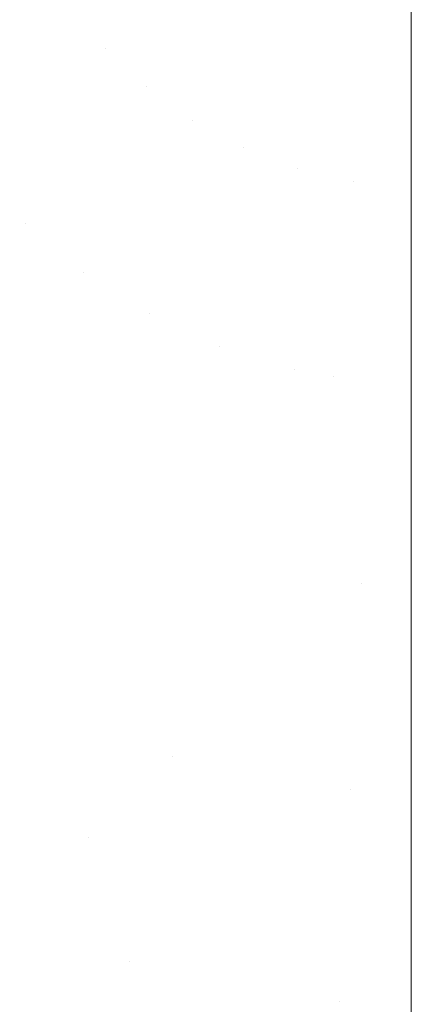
# Model space of a CAD drawing. Header units: centimetres. Extents: x -21.6 to 22.7, y 3.4 to 5.2.
# Tile 29 of 256: x -21.5103 to -21.50342, y 3.47601 to 3.49332. Entities that reach past the tile are written whole.
import ezdxf

# ---------------------------------------------------------------- set-up
doc = ezdxf.new("R2010")
doc.units = ezdxf.units.CM
doc.header["$LTSCALE"] = 2.54
doc.layers.add('Lucido design-1', color=7, linetype='Continuous')

# ---------------------------------------------------------------- blocks, each defined once
blk = doc.blocks.new('Gruppo-4-1')
at = {"color": 7, "linetype": 'Continuous', "lineweight": 9}
for points, invisible_edges in [([(-21.509413, 3.493552, -1872.215997), (-21.508785, 3.492819, -1872.215997), (-21.506945, 3.495356, -1872.215722), (-21.507357, 3.495838, -1872.215722)], 15), ([(-21.507357, 3.495838, -1873.015306), (-21.506945, 3.495356, -1873.015306), (-21.508785, 3.492819, -1873.015031), (-21.509413, 3.493552, -1873.015031)], 15), ([(-21.506473, 3.494914, -1872.215722), (-21.506945, 3.495356, -1872.215722), (-21.508785, 3.492819, -1872.215997), (-21.508067, 3.492146, -1872.215997)], 15), ([(-21.508067, 3.492146, -1873.015031), (-21.508785, 3.492819, -1873.015031), (-21.506945, 3.495356, -1873.015306), (-21.506473, 3.494914, -1873.015306)], 15), ([(-21.512852, 3.493319, -1872.216399), (-21.512249, 3.492247, -1872.216399), (-21.509947, 3.494325, -1872.215997), (-21.510393, 3.495117, -1872.215997)], 15), ([(-21.510393, 3.495117, -1873.015031), (-21.509947, 3.494325, -1873.015031), (-21.512249, 3.492247, -1873.014629), (-21.512852, 3.493319, -1873.014629)], 15), ([(-21.508067, 3.492146, -1872.215997), (-21.507261, 3.491554, -1872.215997), (-21.505944, 3.494525, -1872.215722), (-21.506473, 3.494914, -1872.215722)], 15), ([(-21.506473, 3.494914, -1873.015306), (-21.505944, 3.494525, -1873.015306), (-21.507261, 3.491554, -1873.015031), (-21.508067, 3.492146, -1873.015031)], 15), ([(-21.505363, 3.494205, -1872.215722), (-21.505944, 3.494525, -1872.215722), (-21.507261, 3.491554, -1872.215997), (-21.506377, 3.491066, -1872.215997)], 15), ([(-21.506377, 3.491066, -1873.015031), (-21.507261, 3.491554, -1873.015031), (-21.505944, 3.494525, -1873.015306), (-21.505363, 3.494205, -1873.015306)], 15), ([(-21.509413, 3.493552, -1872.215997), (-21.509947, 3.494325, -1872.215997), (-21.512249, 3.492247, -1872.216399), (-21.511526, 3.491203, -1872.216399)], 15), ([(-21.511526, 3.491203, -1873.014629), (-21.512249, 3.492247, -1873.014629), (-21.509947, 3.494325, -1873.015031), (-21.509413, 3.493552, -1873.015031)], 15), ([(-21.506377, 3.491066, -1872.215997), (-21.50543, 3.490702, -1872.215997), (-21.504742, 3.493965, -1872.215722), (-21.505363, 3.494205, -1872.215722)], 15), ([(-21.505363, 3.494205, -1873.015306), (-21.504742, 3.493965, -1873.015306), (-21.50543, 3.490702, -1873.015031), (-21.506377, 3.491066, -1873.015031)], 15), ([(-21.504742, 3.493965, -1872.215722), (-21.50543, 3.490702, -1872.215997), (-21.503423, 3.491496, -1872.215895)], 11), ([(-21.503423, 3.491496, -1873.015134), (-21.50543, 3.490702, -1873.015031), (-21.504742, 3.493965, -1873.015306)], 11), ([(-21.503423, 3.491496, -1872.215895), (-21.503423, 3.493769, -1872.215746), (-21.504742, 3.493965, -1872.215722)], 10), ([(-21.504742, 3.493965, -1873.015306), (-21.503423, 3.493769, -1873.015282), (-21.503423, 3.491496, -1873.015134)], 9), ([(22.630348, 3.493769, -1873.015282), (22.630348, 3.491496, -1873.015134), (-21.503423, 3.491496, -1873.015134), (-21.503423, 3.493769, -1873.015282)], 10), ([(-21.508785, 3.492819, -1872.215997), (-21.509413, 3.493552, -1872.215997), (-21.511526, 3.491203, -1872.216399), (-21.511117, 3.490699, -1872.216399)], 15), ([(-21.511117, 3.490699, -1873.014629), (-21.511526, 3.491203, -1873.014629), (-21.509413, 3.493552, -1873.015031), (-21.508785, 3.492819, -1873.015031)], 15), ([(-21.511117, 3.490699, -1872.216399), (-21.510677, 3.490211, -1872.216399), (-21.508785, 3.492819, -1872.215997)], 11), ([(-21.508785, 3.492819, -1873.015031), (-21.510677, 3.490211, -1873.014629), (-21.511117, 3.490699, -1873.014629)], 11), ([(-21.508067, 3.492146, -1872.215997), (-21.508785, 3.492819, -1872.215997), (-21.510677, 3.490211, -1872.216399), (-21.510206, 3.489743, -1872.216399)], 15), ([(-21.510206, 3.489743, -1873.014629), (-21.510677, 3.490211, -1873.014629), (-21.508785, 3.492819, -1873.015031), (-21.508067, 3.492146, -1873.015031)], 15), ([(-21.510206, 3.489743, -1872.216399), (-21.509705, 3.4893, -1872.216399), (-21.508067, 3.492146, -1872.215997)], 11), ([(-21.508067, 3.492146, -1873.015031), (-21.509705, 3.4893, -1873.014629), (-21.510206, 3.489743, -1873.014629)], 11), ([(-21.507261, 3.491554, -1872.215997), (-21.508067, 3.492146, -1872.215997), (-21.509705, 3.4893, -1872.216399), (-21.509174, 3.488884, -1872.216399)], 15), ([(-21.509174, 3.488884, -1873.014629), (-21.509705, 3.4893, -1873.014629), (-21.508067, 3.492146, -1873.015031), (-21.507261, 3.491554, -1873.015031)], 15), ([(-21.509174, 3.488884, -1872.216399), (-21.508615, 3.488499, -1872.216399), (-21.507261, 3.491554, -1872.215997)], 11), ([(-21.507261, 3.491554, -1873.015031), (-21.508615, 3.488499, -1873.014629), (-21.509174, 3.488884, -1873.014629)], 11), ([(-21.506377, 3.491066, -1872.215997), (-21.507261, 3.491554, -1872.215997), (-21.508615, 3.488499, -1872.216399), (-21.508029, 3.48815, -1872.216399)], 15), ([(-21.508029, 3.48815, -1873.014629), (-21.508615, 3.488499, -1873.014629), (-21.507261, 3.491554, -1873.015031), (-21.506377, 3.491066, -1873.015031)], 15), ([(-21.503423, 3.491496, -1872.215895), (-21.50543, 3.490702, -1872.215997), (-21.504438, 3.490476, -1872.215997)], 11), ([(-21.504438, 3.490476, -1873.015031), (-21.50543, 3.490702, -1873.015031), (-21.503423, 3.491496, -1873.015134)], 11), ([(-21.504438, 3.490476, -1872.215997), (-21.503423, 3.490402, -1872.216014), (-21.503423, 3.491496, -1872.215895)], 9), ([(-21.503423, 3.491496, -1873.015134), (-21.503423, 3.490402, -1873.015014), (-21.504438, 3.490476, -1873.015031)], 10), ([(-21.503423, 3.490402, -1873.015014), (-21.503423, 3.491496, -1873.015134), (22.630348, 3.491496, -1873.015134), (22.630348, 3.490402, -1873.015014)], 10), ([(-21.508029, 3.48815, -1872.216399), (-21.50742, 3.487839, -1872.216399), (-21.506377, 3.491066, -1872.215997)], 11), ([(-21.506377, 3.491066, -1873.015031), (-21.50742, 3.487839, -1873.014629), (-21.508029, 3.48815, -1873.014629)], 11), ([(-21.50543, 3.490702, -1872.215997), (-21.506377, 3.491066, -1872.215997), (-21.50742, 3.487839, -1872.216399), (-21.506789, 3.48757, -1872.216399)], 15), ([(-21.506789, 3.48757, -1873.014629), (-21.50742, 3.487839, -1873.014629), (-21.506377, 3.491066, -1873.015031), (-21.50543, 3.490702, -1873.015031)], 15), ([(-21.506789, 3.48757, -1872.216399), (-21.506139, 3.487346, -1872.216399), (-21.50543, 3.490702, -1872.215997)], 11), ([(-21.50543, 3.490702, -1873.015031), (-21.506139, 3.487346, -1873.014629), (-21.506789, 3.48757, -1873.014629)], 11), ([(-21.504438, 3.490476, -1872.215997), (-21.50543, 3.490702, -1872.215997), (-21.506139, 3.487346, -1872.216399), (-21.505474, 3.487169, -1872.216399)], 15), ([(-21.505474, 3.487169, -1873.014629), (-21.506139, 3.487346, -1873.014629), (-21.50543, 3.490702, -1873.015031), (-21.504438, 3.490476, -1873.015031)], 15), ([(-21.505474, 3.487169, -1872.216399), (-21.504797, 3.487041, -1872.216399), (-21.504438, 3.490476, -1872.215997)], 11), ([(-21.504438, 3.490476, -1873.015031), (-21.504797, 3.487041, -1873.014629), (-21.505474, 3.487169, -1873.014629)], 11), ([(-21.504438, 3.490476, -1872.215997), (-21.504797, 3.487041, -1872.216399), (-21.503423, 3.487159, -1872.21637)], 11), ([(-21.503423, 3.487159, -1873.014659), (-21.504797, 3.487041, -1873.014629), (-21.504438, 3.490476, -1873.015031)], 11), ([(-21.503423, 3.487159, -1872.21637), (-21.503423, 3.490402, -1872.216014), (-21.504438, 3.490476, -1872.215997)], 10), ([(-21.504438, 3.490476, -1873.015031), (-21.503423, 3.490402, -1873.015014), (-21.503423, 3.487159, -1873.014659)], 9), ([(22.630348, 3.490402, -1873.015014), (22.630348, 3.487159, -1873.014659), (-21.503423, 3.487159, -1873.014659), (-21.503423, 3.490402, -1873.015014)], 10), ([(-21.510206, 3.489743, -1872.216399), (-21.510677, 3.490211, -1872.216399), (-21.51262, 3.487533, -1872.21694), (-21.512023, 3.48694, -1872.21694)], 15), ([(-21.512023, 3.48694, -1873.014088), (-21.51262, 3.487533, -1873.014088), (-21.510677, 3.490211, -1873.014629), (-21.510206, 3.489743, -1873.014629)], 15), ([(-21.512023, 3.48694, -1872.21694), (-21.511387, 3.486378, -1872.21694), (-21.509705, 3.4893, -1872.216399), (-21.510206, 3.489743, -1872.216399)], 15), ([(-21.510206, 3.489743, -1873.014629), (-21.509705, 3.4893, -1873.014629), (-21.511387, 3.486378, -1873.014088), (-21.512023, 3.48694, -1873.014088)], 15), ([(-21.509174, 3.488884, -1872.216399), (-21.509705, 3.4893, -1872.216399), (-21.511387, 3.486378, -1872.21694), (-21.510714, 3.485851, -1872.21694)], 15), ([(-21.510714, 3.485851, -1873.014088), (-21.511387, 3.486378, -1873.014088), (-21.509705, 3.4893, -1873.014629), (-21.509174, 3.488884, -1873.014629)], 15), ([(-21.510714, 3.485851, -1872.21694), (-21.510005, 3.485364, -1872.21694), (-21.508615, 3.488499, -1872.216399), (-21.509174, 3.488884, -1872.216399)], 15), ([(-21.509174, 3.488884, -1873.014629), (-21.508615, 3.488499, -1873.014629), (-21.510005, 3.485364, -1873.014088), (-21.510714, 3.485851, -1873.014088)], 15), ([(-21.508029, 3.48815, -1872.216399), (-21.508615, 3.488499, -1872.216399), (-21.510005, 3.485364, -1872.21694), (-21.509263, 3.484921, -1872.21694)], 15), ([(-21.509263, 3.484921, -1873.014088), (-21.510005, 3.485364, -1873.014088), (-21.508615, 3.488499, -1873.014629), (-21.508029, 3.48815, -1873.014629)], 15), ([(-21.509263, 3.484921, -1872.21694), (-21.50849, 3.484527, -1872.21694), (-21.50742, 3.487839, -1872.216399), (-21.508029, 3.48815, -1872.216399)], 15), ([(-21.508029, 3.48815, -1873.014629), (-21.50742, 3.487839, -1873.014629), (-21.50849, 3.484527, -1873.014088), (-21.509263, 3.484921, -1873.014088)], 15), ([(-21.506789, 3.48757, -1872.216399), (-21.50742, 3.487839, -1872.216399), (-21.50849, 3.484527, -1872.21694), (-21.50769, 3.484186, -1872.21694)], 15), ([(-21.50769, 3.484186, -1873.014088), (-21.50849, 3.484527, -1873.014088), (-21.50742, 3.487839, -1873.014629), (-21.506789, 3.48757, -1873.014629)], 15), ([(-21.50769, 3.484186, -1872.21694), (-21.506866, 3.483902, -1872.21694), (-21.506139, 3.487346, -1872.216399), (-21.506789, 3.48757, -1872.216399)], 15), ([(-21.506789, 3.48757, -1873.014629), (-21.506139, 3.487346, -1873.014629), (-21.506866, 3.483902, -1873.014088), (-21.50769, 3.484186, -1873.014088)], 15), ([(-21.505474, 3.487169, -1872.216399), (-21.506139, 3.487346, -1872.216399), (-21.506866, 3.483902, -1872.21694), (-21.506023, 3.483677, -1872.21694)], 15), ([(-21.506023, 3.483677, -1873.014088), (-21.506866, 3.483902, -1873.014088), (-21.506139, 3.487346, -1873.014629), (-21.505474, 3.487169, -1873.014629)], 15), ([(-21.506023, 3.483677, -1872.21694), (-21.505164, 3.483515, -1872.21694), (-21.504797, 3.487041, -1872.216399), (-21.505474, 3.487169, -1872.216399)], 15), ([(-21.505474, 3.487169, -1873.014629), (-21.504797, 3.487041, -1873.014629), (-21.505164, 3.483515, -1873.014088), (-21.506023, 3.483677, -1873.014088)], 15), ([(-21.504797, 3.487041, -1872.216399), (-21.503423, 3.486938, -1872.216404), (-21.503423, 3.487159, -1872.21637)], 9), ([(-21.503423, 3.487159, -1873.014659), (-21.503423, 3.486938, -1873.014625), (-21.504797, 3.487041, -1873.014629)], 10), ([(-21.503423, 3.486938, -1873.014625), (-21.503423, 3.487159, -1873.014659), (22.630348, 3.487159, -1873.014659), (22.630348, 3.486938, -1873.014625)], 10), ([(-21.503423, 3.486938, -1872.216404), (-21.504797, 3.487041, -1872.216399), (-21.505164, 3.483515, -1872.21694), (-21.504296, 3.483417, -1872.21694)], 15), ([(-21.504296, 3.483417, -1873.014088), (-21.505164, 3.483515, -1873.014088), (-21.504797, 3.487041, -1873.014629), (-21.503423, 3.486938, -1873.014625)], 15), ([(-21.504296, 3.483417, -1872.21694), (-21.503423, 3.483385, -1872.21695), (-21.503423, 3.486938, -1872.216404)], 9), ([(-21.503423, 3.486938, -1873.014625), (-21.503423, 3.483385, -1873.014078), (-21.504296, 3.483417, -1873.014088)], 10), ([(-21.503423, 3.483385, -1873.014078), (-21.503423, 3.486938, -1873.014625), (22.630348, 3.486938, -1873.014625), (22.630348, 3.483385, -1873.014078)], 10), ([(-21.512292, 3.482743, -1872.217632), (-21.51143, 3.48215, -1872.217632), (-21.510005, 3.485364, -1872.21694), (-21.510714, 3.485851, -1872.21694)], 15), ([(-21.510714, 3.485851, -1873.014088), (-21.510005, 3.485364, -1873.014088), (-21.51143, 3.48215, -1873.013396), (-21.512292, 3.482743, -1873.013396)], 15), ([(-21.509263, 3.484921, -1872.21694), (-21.510005, 3.485364, -1872.21694), (-21.51143, 3.48215, -1872.217632), (-21.510527, 3.481611, -1872.217632)], 15), ([(-21.510527, 3.481611, -1873.013396), (-21.51143, 3.48215, -1873.013396), (-21.510005, 3.485364, -1873.014088), (-21.509263, 3.484921, -1873.014088)], 15), ([(-21.510527, 3.481611, -1872.217632), (-21.509587, 3.481132, -1872.217632), (-21.50849, 3.484527, -1872.21694), (-21.509263, 3.484921, -1872.21694)], 15), ([(-21.509263, 3.484921, -1873.014088), (-21.50849, 3.484527, -1873.014088), (-21.509587, 3.481132, -1873.013396), (-21.510527, 3.481611, -1873.013396)], 15), ([(-21.50769, 3.484186, -1872.21694), (-21.50849, 3.484527, -1872.21694), (-21.509587, 3.481132, -1872.217632), (-21.508613, 3.480717, -1872.217632)], 15), ([(-21.508613, 3.480717, -1873.013396), (-21.509587, 3.481132, -1873.013396), (-21.50849, 3.484527, -1873.014088), (-21.50769, 3.484186, -1873.014088)], 15), ([(-21.508613, 3.480717, -1872.217632), (-21.507611, 3.480371, -1872.217632), (-21.506866, 3.483902, -1872.21694), (-21.50769, 3.484186, -1872.21694)], 15), ([(-21.50769, 3.484186, -1873.014088), (-21.506866, 3.483902, -1873.014088), (-21.507611, 3.480371, -1873.013396), (-21.508613, 3.480717, -1873.013396)], 15), ([(-21.506023, 3.483677, -1872.21694), (-21.506866, 3.483902, -1872.21694), (-21.507611, 3.480371, -1872.217632), (-21.506585, 3.480098, -1872.217632)], 15), ([(-21.506585, 3.480098, -1873.013396), (-21.507611, 3.480371, -1873.013396), (-21.506866, 3.483902, -1873.014088), (-21.506023, 3.483677, -1873.014088)], 15), ([(-21.506585, 3.480098, -1872.217632), (-21.505541, 3.479901, -1872.217632), (-21.505164, 3.483515, -1872.21694), (-21.506023, 3.483677, -1872.21694)], 15), ([(-21.506023, 3.483677, -1873.014088), (-21.505164, 3.483515, -1873.014088), (-21.505541, 3.479901, -1873.013396), (-21.506585, 3.480098, -1873.013396)], 15), ([(-21.504296, 3.483417, -1872.21694), (-21.505164, 3.483515, -1872.21694), (-21.505541, 3.479901, -1872.217632), (-21.504485, 3.479781, -1872.217632)], 15), ([(-21.504485, 3.479781, -1873.013396), (-21.505541, 3.479901, -1873.013396), (-21.505164, 3.483515, -1873.014088), (-21.504296, 3.483417, -1873.014088)], 15), ([(-21.503423, 3.482847, -1872.217033), (-21.504296, 3.483417, -1872.21694), (-21.504485, 3.479781, -1872.217632)], 11), ([(-21.504485, 3.479781, -1873.013396), (-21.504296, 3.483417, -1873.014088), (-21.503423, 3.482847, -1873.013995)], 11), ([(-21.503423, 3.482847, -1872.217033), (-21.503423, 3.483385, -1872.21695), (-21.504296, 3.483417, -1872.21694)], 10), ([(-21.504296, 3.483417, -1873.014088), (-21.503423, 3.483385, -1873.014078), (-21.503423, 3.482847, -1873.013995)], 9), ([(22.630348, 3.483385, -1873.014078), (22.630348, 3.482847, -1873.013995), (-21.503423, 3.482847, -1873.013995), (-21.503423, 3.483385, -1873.014078)], 10), ([(-21.504485, 3.479781, -1872.217632), (-21.503423, 3.478568, -1872.217884), (-21.503423, 3.482847, -1872.217033)], 9), ([(-21.503423, 3.482847, -1873.013995), (-21.503423, 3.478568, -1873.013144), (-21.504485, 3.479781, -1873.013396)], 10), ([(22.630348, 3.478568, -1873.013144), (-21.503423, 3.478568, -1873.013144), (-21.503423, 3.482847, -1873.013995), (22.630348, 3.482847, -1873.013995)], 5), ([(-21.510144, 3.479405, -1872.218038), (-21.509587, 3.481132, -1872.217632), (-21.510527, 3.481611, -1872.217632), (-21.51117, 3.479927, -1872.218038)], 15), ([(-21.51117, 3.479927, -1873.012991), (-21.510527, 3.481611, -1873.013396), (-21.509587, 3.481132, -1873.013396), (-21.510144, 3.479405, -1873.012991)], 15), ([(-21.509083, 3.478953, -1872.218038), (-21.508613, 3.480717, -1872.217632), (-21.509587, 3.481132, -1872.217632), (-21.510144, 3.479405, -1872.218038)], 15), ([(-21.510144, 3.479405, -1873.012991), (-21.509587, 3.481132, -1873.013396), (-21.508613, 3.480717, -1873.013396), (-21.509083, 3.478953, -1873.012991)], 15), ([(-21.507611, 3.480371, -1872.217632), (-21.508613, 3.480717, -1872.217632), (-21.509083, 3.478953, -1872.218038)], 11), ([(-21.509083, 3.478953, -1873.012991), (-21.508613, 3.480717, -1873.013396), (-21.507611, 3.480371, -1873.013396)], 11), ([(-21.509083, 3.478953, -1872.218038), (-21.508373, 3.47676, -1872.218486), (-21.507611, 3.480371, -1872.217632)], 11), ([(-21.507611, 3.480371, -1873.013396), (-21.508373, 3.47676, -1873.012543), (-21.509083, 3.478953, -1873.012991)], 11), ([(-21.506585, 3.480098, -1872.217632), (-21.507611, 3.480371, -1872.217632), (-21.508373, 3.47676, -1872.218486), (-21.507161, 3.476437, -1872.218486)], 15), ([(-21.507161, 3.476437, -1873.012543), (-21.508373, 3.47676, -1873.012543), (-21.507611, 3.480371, -1873.013396), (-21.506585, 3.480098, -1873.013396)], 15), ([(-21.507161, 3.476437, -1872.218486), (-21.505927, 3.476204, -1872.218486), (-21.505541, 3.479901, -1872.217632), (-21.506585, 3.480098, -1872.217632)], 15), ([(-21.506585, 3.480098, -1873.013396), (-21.505541, 3.479901, -1873.013396), (-21.505927, 3.476204, -1873.012543), (-21.507161, 3.476437, -1873.012543)], 15), ([(-21.51117, 3.479927, -1872.218038), (-21.51182, 3.478225, -1872.218486), (-21.510708, 3.477659, -1872.218486), (-21.510144, 3.479405, -1872.218038)], 15), ([(-21.510144, 3.479405, -1873.012991), (-21.510708, 3.477659, -1873.012543), (-21.51182, 3.478225, -1873.012543), (-21.51117, 3.479927, -1873.012991)], 15), ([(-21.504485, 3.479781, -1872.217632), (-21.505541, 3.479901, -1872.217632), (-21.505927, 3.476204, -1872.218486), (-21.504679, 3.476063, -1872.218486)], 15), ([(-21.504679, 3.476063, -1873.012543), (-21.505927, 3.476204, -1873.012543), (-21.505541, 3.479901, -1873.013396), (-21.504485, 3.479781, -1873.013396)], 15), ([(-21.503423, 3.478568, -1872.217884), (-21.504485, 3.479781, -1872.217632), (-21.504679, 3.476063, -1872.218486)], 11), ([(-21.504679, 3.476063, -1873.012543), (-21.504485, 3.479781, -1873.013396), (-21.503423, 3.478568, -1873.013144)], 11), ([(-21.510144, 3.479405, -1872.218038), (-21.510708, 3.477659, -1872.218486), (-21.509558, 3.477169, -1872.218486), (-21.509083, 3.478953, -1872.218038)], 15), ([(-21.509083, 3.478953, -1873.012991), (-21.509558, 3.477169, -1873.012543), (-21.510708, 3.477659, -1873.012543), (-21.510144, 3.479405, -1873.012991)], 15), ([(-21.509083, 3.478953, -1872.218038), (-21.509558, 3.477169, -1872.218486), (-21.508373, 3.47676, -1872.218486)], 11), ([(-21.508373, 3.47676, -1873.012543), (-21.509558, 3.477169, -1873.012543), (-21.509083, 3.478953, -1873.012991)], 11), ([(-21.504679, 3.476063, -1872.218486), (-21.503423, 3.47433, -1872.218921), (-21.503423, 3.478568, -1872.217884)], 9), ([(-21.503423, 3.478568, -1873.013144), (-21.503423, 3.47433, -1873.012107), (-21.504679, 3.476063, -1873.012543)], 10), ([(22.630348, 3.47433, -1873.012107), (-21.503423, 3.47433, -1873.012107), (-21.503423, 3.478568, -1873.013144), (22.630348, 3.478568, -1873.013144)], 5), ([(-21.510038, 3.475367, -1872.218977), (-21.509558, 3.477169, -1872.218486), (-21.510708, 3.477659, -1872.218486), (-21.511278, 3.475895, -1872.218977)], 15), ([(-21.511278, 3.475895, -1873.012051), (-21.510708, 3.477659, -1873.012543), (-21.509558, 3.477169, -1873.012543), (-21.510038, 3.475367, -1873.012051)], 15), ([(-21.50876, 3.474926, -1872.218977), (-21.508373, 3.47676, -1872.218486), (-21.509558, 3.477169, -1872.218486), (-21.510038, 3.475367, -1872.218977)], 15), ([(-21.510038, 3.475367, -1873.012051), (-21.509558, 3.477169, -1873.012543), (-21.508373, 3.47676, -1873.012543), (-21.50876, 3.474926, -1873.012051)], 15), ([(-21.507453, 3.474578, -1872.218977), (-21.507161, 3.476437, -1872.218486), (-21.508373, 3.47676, -1872.218486), (-21.50876, 3.474926, -1872.218977)], 15), ([(-21.50876, 3.474926, -1873.012051), (-21.508373, 3.47676, -1873.012543), (-21.507161, 3.476437, -1873.012543), (-21.507453, 3.474578, -1873.012051)], 15), ([(-21.506123, 3.474326, -1872.218977), (-21.505927, 3.476204, -1872.218486), (-21.507161, 3.476437, -1872.218486), (-21.507453, 3.474578, -1872.218977)], 15), ([(-21.507453, 3.474578, -1873.012051), (-21.507161, 3.476437, -1873.012543), (-21.505927, 3.476204, -1873.012543), (-21.506123, 3.474326, -1873.012051)], 15), ([(-21.504777, 3.474174, -1872.218977), (-21.504679, 3.476063, -1872.218486), (-21.505927, 3.476204, -1872.218486), (-21.506123, 3.474326, -1872.218977)], 15), ([(-21.506123, 3.474326, -1873.012051), (-21.505927, 3.476204, -1873.012543), (-21.504679, 3.476063, -1873.012543), (-21.504777, 3.474174, -1873.012051)], 15), ([(-21.503423, 3.47433, -1872.218921), (-21.504679, 3.476063, -1872.218486), (-21.504777, 3.474174, -1872.218977)], 11), ([(-21.504777, 3.474174, -1873.012051), (-21.504679, 3.476063, -1873.012543), (-21.503423, 3.47433, -1873.012107), (-21.503423, 3.474124, -1873.012047)], 11)]:
    blk.add_3dface(points, dxfattribs=dict(at, invisible_edges=invisible_edges))
blk = doc.blocks.new('Gruppo-5-1')
at = {"color": 7}
blk.add_blockref('Gruppo-4-1', (0, 0), dxfattribs=at)

msp = doc.modelspace()

# ---------------------------------------------------------------- block references
at = {"layer": 'Lucido design-1', "color": 7}
msp.add_blockref('Gruppo-5-1', (0, 0), dxfattribs=at)

doc.saveas('drawing.dxf')
